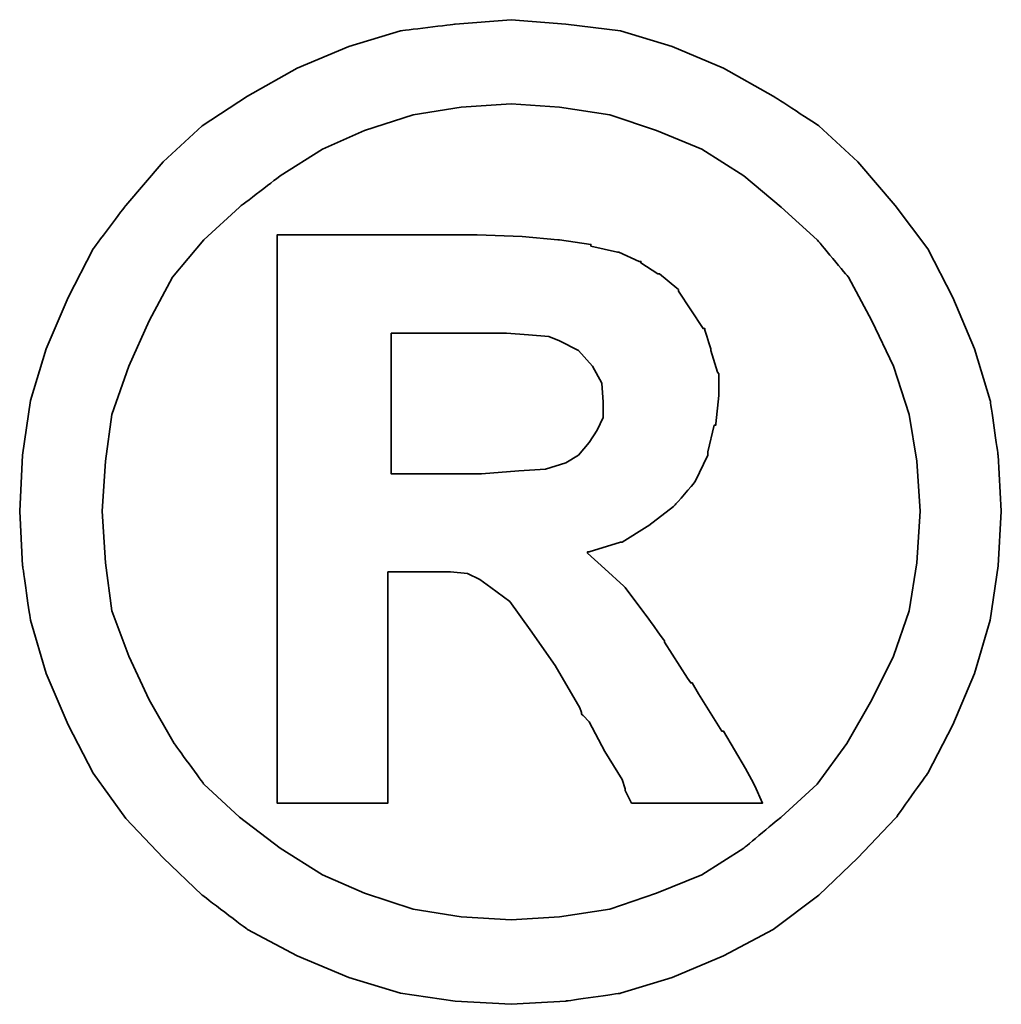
# Model space of a CAD drawing. Header units: millimetres. Extents: x 300 to 586, y 283 to 388.
# Tile 51 of 53: x 536.29 to 537.45, y 317.9 to 319.06. Entities that reach past the tile are written whole.
import ezdxf

# ---------------------------------------------------------------- set-up
doc = ezdxf.new("R2010")
doc.units = ezdxf.units.MM
doc.layers.add('DIM', color=4, linetype='Continuous')
doc.layers.add('layer 1', color=7, linetype='Continuous')

# ---------------------------------------------------------------- blocks, each defined once
blk = doc.blocks.new('TBI MOTION logo(完整正式版)')
at = {"layer": 'layer 1', "color": 22, "lineweight": 35}
for points, knots in [([(81.20634, 4.98624), (81.20634, 4.98624), (81.18649, 5.32862), (81.18649, 5.32862), (81.18649, 5.32862), (81.18649, 5.32862), (81.13886, 5.66206), (81.13886, 5.66206), (81.13886, 5.66206), (81.13886, 5.66206), (81.04359, 5.97764), (81.04359, 5.97764), (81.04359, 5.97764), (81.04359, 5.97764), (80.91061, 6.29124), (80.91061, 6.29124), (80.91061, 6.29124), (80.91061, 6.29124), (80.75778, 6.58697), (80.75778, 6.58697), (80.75778, 6.58697), (80.75778, 6.58697), (80.5593, 6.85294), (80.5593, 6.85294), (80.5593, 6.85294), (80.5593, 6.85294), (80.33105, 7.1189), (80.33105, 7.1189), (80.33105, 7.1189), (80.33105, 7.1189), (80.09287, 7.33921), (80.09287, 7.33921), (80.09287, 7.33921), (80.09287, 7.33921), (79.815, 7.51982), (79.815, 7.51982), (79.815, 7.51982), (79.815, 7.51982), (79.51133, 7.69051), (79.51133, 7.69051), (79.51133, 7.69051), (79.51133, 7.69051), (79.19773, 7.8235), (79.19773, 7.8235), (79.19773, 7.8235), (79.19773, 7.8235), (78.88215, 7.91877), (78.88215, 7.91877), (78.88215, 7.91877), (78.88215, 7.91877), (78.54871, 7.95846), (78.54871, 7.95846), (78.54871, 7.95846), (78.54871, 7.95846), (78.21526, 7.98625), (78.21526, 7.98625), (78.21526, 7.98625), (78.21526, 7.98625), (77.87388, 7.95846), (77.87388, 7.95846), (77.87388, 7.95846), (77.87388, 7.95846), (77.54044, 7.91877), (77.54044, 7.91877), (77.54044, 7.91877), (77.54044, 7.91877), (77.22485, 7.8235), (77.22485, 7.8235), (77.22485, 7.8235), (77.22485, 7.8235), (76.91027, 7.69051), (76.91027, 7.69051), (76.91027, 7.69051), (76.91027, 7.69051), (76.6056, 7.51982), (76.6056, 7.51982), (76.6056, 7.51982), (76.6056, 7.51982), (76.32972, 7.33921), (76.32972, 7.33921), (76.32972, 7.33921), (76.32972, 7.33921), (76.09154, 7.1189), (76.09154, 7.1189), (76.09154, 7.1189), (76.09154, 7.1189), (75.86329, 6.85294), (75.86329, 6.85294), (75.86329, 6.85294), (75.86329, 6.85294), (75.66382, 6.58697), (75.66382, 6.58697), (75.66382, 6.58697), (75.66382, 6.58697), (75.51099, 6.29124), (75.51099, 6.29124), (75.51099, 6.29124), (75.51099, 6.29124), (75.37702, 5.97764), (75.37702, 5.97764), (75.37702, 5.97764), (75.37702, 5.97764), (75.28175, 5.66206), (75.28175, 5.66206), (75.28175, 5.66206), (75.28175, 5.66206), (75.23411, 5.32862), (75.23411, 5.32862), (75.23411, 5.32862), (75.23411, 5.32862), (75.21625, 4.98624), (75.21625, 4.98624), (75.21625, 4.98624), (75.21625, 4.98624), (75.23411, 4.6528), (75.23411, 4.6528), (75.23411, 4.6528), (75.23411, 4.6528), (75.28175, 4.32035), (75.28175, 4.32035), (75.28175, 4.32035), (75.28175, 4.32035), (75.37702, 3.99583), (75.37702, 3.99583), (75.37702, 3.99583), (75.37702, 3.99583), (75.51099, 3.68224), (75.51099, 3.68224), (75.51099, 3.68224), (75.51099, 3.68224), (75.66382, 3.38749), (75.66382, 3.38749), (75.66382, 3.38749), (75.66382, 3.38749), (75.86329, 3.10963), (75.86329, 3.10963), (75.86329, 3.10963), (75.86329, 3.10963), (76.09154, 2.87145), (76.09154, 2.87145), (76.09154, 2.87145), (76.09154, 2.87145), (76.32972, 2.6432), (76.32972, 2.6432), (76.32972, 2.6432), (76.32972, 2.6432), (76.6056, 2.43381), (76.6056, 2.43381), (76.6056, 2.43381), (76.6056, 2.43381), (76.91027, 2.27205), (76.91027, 2.27205), (76.91027, 2.27205), (76.91027, 2.27205), (77.22485, 2.13906), (77.22485, 2.13906), (77.22485, 2.13906), (77.22485, 2.13906), (77.54044, 2.0438), (77.54044, 2.0438), (77.54044, 2.0438), (77.54044, 2.0438), (77.87388, 1.99616), (77.87388, 1.99616), (77.87388, 1.99616), (77.87388, 1.99616), (78.21526, 1.97631), (78.21526, 1.97631), (78.21526, 1.97631), (78.21526, 1.97631), (78.54871, 1.99616), (78.54871, 1.99616), (78.54871, 1.99616), (78.54871, 1.99616), (78.88215, 2.0438), (78.88215, 2.0438), (78.88215, 2.0438), (78.88215, 2.0438), (79.19773, 2.13906), (79.19773, 2.13906), (79.19773, 2.13906), (79.19773, 2.13906), (79.51133, 2.27205), (79.51133, 2.27205), (79.51133, 2.27205), (79.51133, 2.27205), (79.815, 2.43381), (79.815, 2.43381), (79.815, 2.43381), (79.815, 2.43381), (80.09287, 2.6432), (80.09287, 2.6432), (80.09287, 2.6432), (80.09287, 2.6432), (80.33105, 2.87145), (80.33105, 2.87145), (80.33105, 2.87145), (80.33105, 2.87145), (80.5593, 3.10963), (80.5593, 3.10963), (80.5593, 3.10963), (80.5593, 3.10963), (80.75778, 3.38749), (80.75778, 3.38749), (80.75778, 3.38749), (80.75778, 3.38749), (80.91061, 3.68224), (80.91061, 3.68224), (80.91061, 3.68224), (80.91061, 3.68224), (81.04359, 3.99583), (81.04359, 3.99583), (81.04359, 3.99583), (81.04359, 3.99583), (81.13886, 4.32035), (81.13886, 4.32035), (81.13886, 4.32035), (81.13886, 4.32035), (81.18649, 4.6528), (81.18649, 4.6528), (81.18649, 4.6528), (81.18649, 4.6528), (81.20634, 4.98624), (81.20634, 4.98624)], [0, 0, 0, 0, 0.0178571, 0.0178571, 0.0178571, 0.0178572, 0.0357143, 0.0357143, 0.0357143, 0.0357143, 0.0535714, 0.0535714, 0.0535714, 0.0535714, 0.0714286, 0.0714286, 0.0714286, 0.0714286, 0.0892857, 0.0892857, 0.0892857, 0.0892857, 0.1071429, 0.1071429, 0.1071429, 0.1071429, 0.125, 0.125, 0.125, 0.125, 0.1428571, 0.1428571, 0.1428571, 0.1428572, 0.1607143, 0.1607143, 0.1607143, 0.1607143, 0.1785714, 0.1785714, 0.1785714, 0.1785714, 0.1964286, 0.1964286, 0.1964286, 0.1964286, 0.2142857, 0.2142857, 0.2142857, 0.2142857, 0.2321429, 0.2321429, 0.2321429, 0.2321429, 0.25, 0.25, 0.25, 0.25, 0.2678571, 0.2678571, 0.2678571, 0.2678572, 0.2857143, 0.2857143, 0.2857143, 0.2857143, 0.3035714, 0.3035714, 0.3035714, 0.3035714, 0.3214286, 0.3214286, 0.3214286, 0.3214286, 0.3392857, 0.3392857, 0.3392857, 0.3392857, 0.3571429, 0.3571429, 0.3571429, 0.3571429, 0.375, 0.375, 0.375, 0.375, 0.3928571, 0.3928571, 0.3928571, 0.3928572, 0.4107143, 0.4107143, 0.4107143, 0.4107143, 0.4285714, 0.4285714, 0.4285714, 0.4285714, 0.4464286, 0.4464286, 0.4464286, 0.4464286, 0.4642857, 0.4642857, 0.4642857, 0.4642857, 0.4821429, 0.4821429, 0.4821429, 0.4821429, 0.5, 0.5, 0.5, 0.5, 0.5178571, 0.5178571, 0.5178571, 0.5178572, 0.5357143, 0.5357143, 0.5357143, 0.5357143, 0.5535714, 0.5535714, 0.5535714, 0.5535714, 0.5714286, 0.5714286, 0.5714286, 0.5714286, 0.5892857, 0.5892857, 0.5892857, 0.5892857, 0.6071429, 0.6071429, 0.6071429, 0.6071429, 0.625, 0.625, 0.625, 0.625, 0.6428571, 0.6428571, 0.6428571, 0.6428572, 0.6607143, 0.6607143, 0.6607143, 0.6607143, 0.6785714, 0.6785714, 0.6785714, 0.6785714, 0.6964286, 0.6964286, 0.6964286, 0.6964286, 0.7142857, 0.7142857, 0.7142857, 0.7142857, 0.7321429, 0.7321429, 0.7321429, 0.7321429, 0.75, 0.75, 0.75, 0.75, 0.7678571, 0.7678571, 0.7678571, 0.7678572, 0.7857143, 0.7857143, 0.7857143, 0.7857143, 0.8035714, 0.8035714, 0.8035714, 0.8035714, 0.8214286, 0.8214286, 0.8214286, 0.8214286, 0.8392857, 0.8392857, 0.8392857, 0.8392857, 0.8571429, 0.8571429, 0.8571429, 0.8571429, 0.875, 0.875, 0.875, 0.875, 0.8928571, 0.8928571, 0.8928571, 0.8928572, 0.9107143, 0.9107143, 0.9107143, 0.9107143, 0.9285714, 0.9285714, 0.9285714, 0.9285714, 0.9464286, 0.9464286, 0.9464286, 0.9464286, 0.9642857, 0.9642857, 0.9642857, 0.9642857, 0.9821429, 0.9821429, 0.9821429, 0.9821429, 1, 1, 1, 1]), ([(80.71014, 4.98624), (80.71014, 4.98624), (80.69129, 5.29091), (80.69129, 5.29091), (80.69129, 5.29091), (80.69129, 5.29091), (80.64464, 5.57672), (80.64464, 5.57672), (80.64464, 5.57672), (80.64464, 5.57672), (80.54937, 5.87245), (80.54937, 5.87245), (80.54937, 5.87245), (80.54937, 5.87245), (80.41639, 6.14833), (80.41639, 6.14833), (80.41639, 6.14833), (80.41639, 6.14833), (80.27349, 6.41429), (80.27349, 6.41429), (80.27349, 6.41429), (80.27349, 6.41429), (80.08295, 6.64255), (80.08295, 6.64255), (80.08295, 6.64255), (80.08295, 6.64255), (79.86264, 6.84301), (79.86264, 6.84301), (79.86264, 6.84301), (79.86264, 6.84301), (79.63439, 7.03355), (79.63439, 7.03355), (79.63439, 7.03355), (79.63439, 7.03355), (79.37835, 7.1963), (79.37835, 7.1963), (79.37835, 7.1963), (79.37835, 7.1963), (79.10246, 7.30944), (79.10246, 7.30944), (79.10246, 7.30944), (79.10246, 7.30944), (78.81665, 7.40471), (78.81665, 7.40471), (78.81665, 7.40471), (78.81665, 7.40471), (78.511, 7.45234), (78.511, 7.45234), (78.511, 7.45234), (78.511, 7.45234), (78.21526, 7.47219), (78.21526, 7.47219), (78.21526, 7.47219), (78.21526, 7.47219), (77.9106, 7.45234), (77.9106, 7.45234), (77.9106, 7.45234), (77.9106, 7.45234), (77.61685, 7.40471), (77.61685, 7.40471), (77.61685, 7.40471), (77.61685, 7.40471), (77.32012, 7.30944), (77.32012, 7.30944), (77.32012, 7.30944), (77.32012, 7.30944), (77.06309, 7.1963), (77.06309, 7.1963), (77.06309, 7.1963), (77.06309, 7.1963), (76.80606, 7.03355), (76.80606, 7.03355), (76.80606, 7.03355), (76.80606, 7.03355), (76.55797, 6.84301), (76.55797, 6.84301), (76.55797, 6.84301), (76.55797, 6.84301), (76.34063, 6.64255), (76.34063, 6.64255), (76.34063, 6.64255), (76.34063, 6.64255), (76.1491, 6.41429), (76.1491, 6.41429), (76.1491, 6.41429), (76.1491, 6.41429), (76.0062, 6.14833), (76.0062, 6.14833), (76.0062, 6.14833), (76.0062, 6.14833), (75.88314, 5.87245), (75.88314, 5.87245), (75.88314, 5.87245), (75.88314, 5.87245), (75.77794, 5.57672), (75.77794, 5.57672), (75.77794, 5.57672), (75.77794, 5.57672), (75.73924, 5.29091), (75.73924, 5.29091), (75.73924, 5.29091), (75.73924, 5.29091), (75.72039, 4.98624), (75.72039, 4.98624), (75.72039, 4.98624), (75.72039, 4.98624), (75.73924, 4.67165), (75.73924, 4.67165), (75.73924, 4.67165), (75.73924, 4.67165), (75.77794, 4.37791), (75.77794, 4.37791), (75.77794, 4.37791), (75.77794, 4.37791), (75.88314, 4.10102), (75.88314, 4.10102), (75.88314, 4.10102), (75.88314, 4.10102), (76.0062, 3.83407), (76.0062, 3.83407), (76.0062, 3.83407), (76.0062, 3.83407), (76.15902, 3.56811), (76.15902, 3.56811), (76.15902, 3.56811), (76.15902, 3.56811), (76.34063, 3.32001), (76.34063, 3.32001), (76.34063, 3.32001), (76.34063, 3.32001), (76.55797, 3.11955), (76.55797, 3.11955), (76.55797, 3.11955), (76.55797, 3.11955), (76.80606, 2.92901), (76.80606, 2.92901), (76.80606, 2.92901), (76.80606, 2.92901), (77.06309, 2.76725), (77.06309, 2.76725), (77.06309, 2.76725), (77.06309, 2.76725), (77.32012, 2.65412), (77.32012, 2.65412), (77.32012, 2.65412), (77.32012, 2.65412), (77.61685, 2.55786), (77.61685, 2.55786), (77.61685, 2.55786), (77.61685, 2.55786), (77.9106, 2.51022), (77.9106, 2.51022), (77.9106, 2.51022), (77.9106, 2.51022), (78.21526, 2.49137), (78.21526, 2.49137), (78.21526, 2.49137), (78.21526, 2.49137), (78.511, 2.51022), (78.511, 2.51022), (78.511, 2.51022), (78.511, 2.51022), (78.81665, 2.55786), (78.81665, 2.55786), (78.81665, 2.55786), (78.81665, 2.55786), (79.10246, 2.65412), (79.10246, 2.65412), (79.10246, 2.65412), (79.10246, 2.65412), (79.37835, 2.76725), (79.37835, 2.76725), (79.37835, 2.76725), (79.37835, 2.76725), (79.63439, 2.92901), (79.63439, 2.92901), (79.63439, 2.92901), (79.63439, 2.92901), (79.86264, 3.11955), (79.86264, 3.11955), (79.86264, 3.11955), (79.86264, 3.11955), (80.08295, 3.32001), (80.08295, 3.32001), (80.08295, 3.32001), (80.08295, 3.32001), (80.26356, 3.56811), (80.26356, 3.56811), (80.26356, 3.56811), (80.26356, 3.56811), (80.41639, 3.83407), (80.41639, 3.83407), (80.41639, 3.83407), (80.41639, 3.83407), (80.54937, 4.10102), (80.54937, 4.10102), (80.54937, 4.10102), (80.54937, 4.10102), (80.64464, 4.37791), (80.64464, 4.37791), (80.64464, 4.37791), (80.64464, 4.37791), (80.69129, 4.67165), (80.69129, 4.67165), (80.69129, 4.67165), (80.69129, 4.67165), (80.71014, 4.98624), (80.71014, 4.98624)], [0, 0, 0, 0, 0.0192308, 0.0192308, 0.0192308, 0.0192308, 0.0384615, 0.0384615, 0.0384615, 0.0384615, 0.0576923, 0.0576923, 0.0576923, 0.0576923, 0.0769231, 0.0769231, 0.0769231, 0.0769231, 0.0961538, 0.0961538, 0.0961538, 0.0961539, 0.1153846, 0.1153846, 0.1153846, 0.1153846, 0.1346154, 0.1346154, 0.1346154, 0.1346154, 0.1538462, 0.1538462, 0.1538462, 0.1538462, 0.1730769, 0.1730769, 0.1730769, 0.1730769, 0.1923077, 0.1923077, 0.1923077, 0.1923077, 0.2115385, 0.2115385, 0.2115385, 0.2115385, 0.2307692, 0.2307692, 0.2307692, 0.2307692, 0.25, 0.25, 0.25, 0.25, 0.2692308, 0.2692308, 0.2692308, 0.2692308, 0.2884615, 0.2884615, 0.2884615, 0.2884615, 0.3076923, 0.3076923, 0.3076923, 0.3076923, 0.3269231, 0.3269231, 0.3269231, 0.3269231, 0.3461538, 0.3461538, 0.3461538, 0.3461539, 0.3653846, 0.3653846, 0.3653846, 0.3653846, 0.3846154, 0.3846154, 0.3846154, 0.3846154, 0.4038462, 0.4038462, 0.4038462, 0.4038462, 0.4230769, 0.4230769, 0.4230769, 0.4230769, 0.4423077, 0.4423077, 0.4423077, 0.4423077, 0.4615385, 0.4615385, 0.4615385, 0.4615385, 0.4807692, 0.4807692, 0.4807692, 0.4807692, 0.5, 0.5, 0.5, 0.5, 0.5192308, 0.5192308, 0.5192308, 0.5192308, 0.5384615, 0.5384615, 0.5384615, 0.5384615, 0.5576923, 0.5576923, 0.5576923, 0.5576923, 0.5769231, 0.5769231, 0.5769231, 0.5769231, 0.5961538, 0.5961538, 0.5961538, 0.5961539, 0.6153846, 0.6153846, 0.6153846, 0.6153846, 0.6346154, 0.6346154, 0.6346154, 0.6346154, 0.6538462, 0.6538462, 0.6538462, 0.6538462, 0.6730769, 0.6730769, 0.6730769, 0.6730769, 0.6923077, 0.6923077, 0.6923077, 0.6923077, 0.7115385, 0.7115385, 0.7115385, 0.7115385, 0.7307692, 0.7307692, 0.7307692, 0.7307692, 0.75, 0.75, 0.75, 0.75, 0.7692308, 0.7692308, 0.7692308, 0.7692308, 0.7884615, 0.7884615, 0.7884615, 0.7884615, 0.8076923, 0.8076923, 0.8076923, 0.8076923, 0.8269231, 0.8269231, 0.8269231, 0.8269231, 0.8461538, 0.8461538, 0.8461538, 0.8461539, 0.8653846, 0.8653846, 0.8653846, 0.8653846, 0.8846154, 0.8846154, 0.8846154, 0.8846154, 0.9038462, 0.9038462, 0.9038462, 0.9038462, 0.9230769, 0.9230769, 0.9230769, 0.9230769, 0.9423077, 0.9423077, 0.9423077, 0.9423077, 0.9615385, 0.9615385, 0.9615385, 0.9615385, 0.9807692, 0.9807692, 0.9807692, 0.9807692, 1, 1, 1, 1]), ([(76.78721, 3.2823), (76.78721, 3.2823), (76.78721, 3.32001), (76.78721, 3.32001), (76.78721, 3.32001), (76.78721, 3.32001), (76.78721, 3.42422), (76.78721, 3.42422), (76.78721, 3.42422), (76.78721, 3.42422), (76.78721, 3.59689), (76.78721, 3.59689), (76.78721, 3.59689), (76.78721, 3.59689), (76.78721, 3.80529), (76.78721, 3.80529), (76.78721, 3.80529), (76.78721, 3.80529), (76.78721, 4.0524), (76.78721, 4.0524), (76.78721, 4.0524), (76.78721, 4.0524), (76.78721, 4.32035), (76.78721, 4.32035), (76.78721, 4.32035), (76.78721, 4.32035), (76.78721, 4.92868), (76.78721, 4.92868), (76.78721, 4.92868), (76.78721, 4.92868), (76.78721, 5.53801), (76.78721, 5.53801), (76.78721, 5.53801), (76.78721, 5.53801), (76.78721, 5.82482), (76.78721, 5.82482), (76.78721, 5.82482), (76.78721, 5.82482), (76.78721, 6.07291), (76.78721, 6.07291), (76.78721, 6.07291), (76.78721, 6.07291), (76.78721, 6.30017), (76.78721, 6.30017), (76.78721, 6.30017), (76.78721, 6.30017), (76.78721, 6.45399), (76.78721, 6.45399), (76.78721, 6.45399), (76.78721, 6.45399), (76.78721, 6.5572), (76.78721, 6.5572), (76.78721, 6.5572), (76.78721, 6.5572), (76.78721, 6.59689), (76.78721, 6.59689), (76.78721, 6.59689), (76.78721, 6.59689), (76.78721, 6.67232), (76.78721, 6.67232), (76.78721, 6.67232), (76.78721, 6.67232), (76.8537, 6.67232), (76.8537, 6.67232), (76.8537, 6.67232), (76.8537, 6.67232), (76.87355, 6.67232), (76.87355, 6.67232), (76.87355, 6.67232), (76.87355, 6.67232), (76.91027, 6.67232), (76.91027, 6.67232), (76.91027, 6.67232), (76.91027, 6.67232), (77.04424, 6.67232), (77.04424, 6.67232), (77.04424, 6.67232), (77.04424, 6.67232), (77.22485, 6.67232), (77.22485, 6.67232), (77.22485, 6.67232), (77.22485, 6.67232), (77.43524, 6.67232), (77.43524, 6.67232), (77.43524, 6.67232), (77.43524, 6.67232), (77.65357, 6.67232), (77.65357, 6.67232), (77.65357, 6.67232), (77.65357, 6.67232), (77.82625, 6.67232), (77.82625, 6.67232), (77.82625, 6.67232), (77.82625, 6.67232), (77.94037, 6.67232), (77.94037, 6.67232), (77.94037, 6.67232), (77.94037, 6.67232), (77.97709, 6.67232), (77.97709, 6.67232), (77.97709, 6.67232), (77.97709, 6.67232), (77.99694, 6.67232), (77.99694, 6.67232), (77.99694, 6.67232), (77.99694, 6.67232), (78.00686, 6.67232), (78.00686, 6.67232), (78.00686, 6.67232), (78.00686, 6.67232), (78.28275, 6.6624), (78.28275, 6.6624), (78.28275, 6.6624), (78.28275, 6.6624), (78.50107, 6.64255), (78.50107, 6.64255), (78.50107, 6.64255), (78.50107, 6.64255), (78.511, 6.64255), (78.511, 6.64255), (78.511, 6.64255), (78.511, 6.64255), (78.70154, 6.61476), (78.70154, 6.61476), (78.70154, 6.61476), (78.70154, 6.61476), (78.70154, 6.60483), (78.70154, 6.60483), (78.70154, 6.60483), (78.70154, 6.60483), (78.86429, 6.56713), (78.86429, 6.56713), (78.86429, 6.56713), (78.86429, 6.56713), (78.87223, 6.56713), (78.87223, 6.56713), (78.87223, 6.56713), (78.87223, 6.56713), (78.99727, 6.51056), (78.99727, 6.51056), (78.99727, 6.51056), (78.99727, 6.51056), (79.00719, 6.51056), (79.00719, 6.51056), (79.00719, 6.51056), (79.00719, 6.51056), (79.00719, 6.50162), (79.00719, 6.50162), (79.00719, 6.50162), (79.00719, 6.50162), (79.1104, 6.43415), (79.1104, 6.43415), (79.1104, 6.43415), (79.1104, 6.43415), (79.12132, 6.43415), (79.12132, 6.43415), (79.12132, 6.43415), (79.12132, 6.43415), (79.22552, 6.34781), (79.22552, 6.34781), (79.22552, 6.34781), (79.22552, 6.34781), (79.23544, 6.33888), (79.23544, 6.33888), (79.23544, 6.33888), (79.23544, 6.33888), (79.23544, 6.32895), (79.23544, 6.32895), (79.23544, 6.32895), (79.23544, 6.32895), (79.31087, 6.21483), (79.31087, 6.21483), (79.31087, 6.21483), (79.31087, 6.21483), (79.38629, 6.1007), (79.38629, 6.1007), (79.38629, 6.1007), (79.38629, 6.1007), (79.3972, 6.1007), (79.3972, 6.1007), (79.3972, 6.1007), (79.3972, 6.1007), (79.3972, 6.09078), (79.3972, 6.09078), (79.3972, 6.09078), (79.3972, 6.09078), (79.43392, 5.97764), (79.43392, 5.97764), (79.43392, 5.97764), (79.43392, 5.97764), (79.43392, 5.96772), (79.43392, 5.96772), (79.43392, 5.96772), (79.43392, 5.96772), (79.47362, 5.83474), (79.47362, 5.83474), (79.47362, 5.83474), (79.47362, 5.83474), (79.48156, 5.82482), (79.48156, 5.82482), (79.48156, 5.82482), (79.48156, 5.82482), (79.48156, 5.69977), (79.48156, 5.69977), (79.48156, 5.69977), (79.48156, 5.69977), (79.48156, 5.69183), (79.48156, 5.69183), (79.48156, 5.69183), (79.48156, 5.69183), (79.4637, 5.51915), (79.4637, 5.51915), (79.4637, 5.51915), (79.4637, 5.51915), (79.4637, 5.51122), (79.4637, 5.51122), (79.4637, 5.51122), (79.4637, 5.51122), (79.45377, 5.51122), (79.45377, 5.51122), (79.45377, 5.51122), (79.45377, 5.51122), (79.41507, 5.34847), (79.41507, 5.34847), (79.41507, 5.34847), (79.41507, 5.34847), (79.41507, 5.33854), (79.41507, 5.33854), (79.41507, 5.33854), (79.41507, 5.33854), (79.41507, 5.32862), (79.41507, 5.32862), (79.41507, 5.32862), (79.41507, 5.32862), (79.33865, 5.16785), (79.33865, 5.16785), (79.33865, 5.16785), (79.33865, 5.16785), (79.33071, 5.15693), (79.33071, 5.15693), (79.33071, 5.15693), (79.33071, 5.15693), (79.2156, 5.02495), (79.2156, 5.02495), (79.2156, 5.02495), (79.2156, 5.02495), (79.20567, 5.01502), (79.20567, 5.01502), (79.20567, 5.01502), (79.20567, 5.01502), (79.05483, 4.89991), (79.05483, 4.89991), (79.05483, 4.89991), (79.05483, 4.89991), (79.04491, 4.89197), (79.04491, 4.89197), (79.04491, 4.89197), (79.04491, 4.89197), (78.89208, 4.7967), (78.89208, 4.7967), (78.89208, 4.7967), (78.89208, 4.7967), (78.88215, 4.7967), (78.88215, 4.7967), (78.88215, 4.7967), (78.88215, 4.7967), (78.69161, 4.73913), (78.69161, 4.73913), (78.69161, 4.73913), (78.69161, 4.73913), (78.68169, 4.73913), (78.68169, 4.73913), (78.68169, 4.73913), (78.68169, 4.73913), (78.68169, 4.72921), (78.68169, 4.72921), (78.68169, 4.72921), (78.68169, 4.72921), (78.78688, 4.63394), (78.78688, 4.63394), (78.78688, 4.63394), (78.78688, 4.63394), (78.902, 4.52875), (78.902, 4.52875), (78.902, 4.52875), (78.902, 4.52875), (78.91093, 4.52081), (78.91093, 4.52081), (78.91093, 4.52081), (78.91093, 4.52081), (79.02506, 4.36798), (79.02506, 4.36798), (79.02506, 4.36798), (79.02506, 4.36798), (79.1501, 4.1953), (79.1501, 4.1953), (79.1501, 4.1953), (79.1501, 4.1953), (79.1501, 4.18736), (79.1501, 4.18736), (79.1501, 4.18736), (79.1501, 4.18736), (79.29201, 3.96705), (79.29201, 3.96705), (79.29201, 3.96705), (79.29201, 3.96705), (79.31087, 3.93828), (79.31087, 3.93828), (79.31087, 3.93828), (79.31087, 3.93828), (79.32079, 3.93828), (79.32079, 3.93828), (79.32079, 3.93828), (79.32079, 3.93828), (79.3585, 3.87178), (79.3585, 3.87178), (79.3585, 3.87178), (79.3585, 3.87178), (79.50141, 3.64353), (79.50141, 3.64353), (79.50141, 3.64353), (79.50141, 3.64353), (79.51133, 3.64353), (79.51133, 3.64353), (79.51133, 3.64353), (79.51133, 3.64353), (79.64431, 3.41528), (79.64431, 3.41528), (79.64431, 3.41528), (79.64431, 3.41528), (79.68202, 3.3478), (79.68202, 3.3478), (79.68202, 3.3478), (79.68202, 3.3478), (79.70187, 3.31009), (79.70187, 3.31009), (79.70187, 3.31009), (79.70187, 3.31009), (79.7495, 3.2049), (79.7495, 3.2049), (79.7495, 3.2049), (79.7495, 3.2049), (79.64431, 3.2049), (79.64431, 3.2049), (79.64431, 3.2049), (79.64431, 3.2049), (79.62546, 3.2049), (79.62546, 3.2049), (79.62546, 3.2049), (79.62546, 3.2049), (79.53912, 3.2049), (79.53912, 3.2049), (79.53912, 3.2049), (79.53912, 3.2049), (79.31087, 3.2049), (79.31087, 3.2049), (79.31087, 3.2049), (79.31087, 3.2049), (79.08262, 3.2049), (79.08262, 3.2049), (79.08262, 3.2049), (79.08262, 3.2049), (79.00719, 3.2049), (79.00719, 3.2049), (79.00719, 3.2049), (79.00719, 3.2049), (78.98735, 3.2049), (78.98735, 3.2049), (78.98735, 3.2049), (78.98735, 3.2049), (78.94964, 3.2049), (78.94964, 3.2049), (78.94964, 3.2049), (78.94964, 3.2049), (78.92979, 3.24459), (78.92979, 3.24459), (78.92979, 3.24459), (78.92979, 3.24459), (78.91093, 3.2823), (78.91093, 3.2823), (78.91093, 3.2823), (78.91093, 3.2823), (78.91093, 3.29223), (78.91093, 3.29223), (78.91093, 3.29223), (78.91093, 3.29223), (78.89208, 3.3478), (78.89208, 3.3478), (78.89208, 3.3478), (78.89208, 3.3478), (78.78688, 3.52048), (78.78688, 3.52048), (78.78688, 3.52048), (78.78688, 3.52048), (78.69161, 3.7001), (78.69161, 3.7001), (78.69161, 3.7001), (78.69161, 3.7001), (78.6539, 3.7388), (78.6539, 3.7388), (78.6539, 3.7388), (78.6539, 3.7388), (78.64398, 3.74873), (78.64398, 3.74873), (78.64398, 3.74873), (78.64398, 3.74873), (78.64398, 3.75766), (78.64398, 3.75766), (78.64398, 3.75766), (78.64398, 3.75766), (78.63405, 3.78644), (78.63405, 3.78644), (78.63405, 3.78644), (78.63405, 3.78644), (78.48321, 4.04347), (78.48321, 4.04347), (78.48321, 4.04347), (78.48321, 4.04347), (78.33038, 4.2618), (78.33038, 4.2618), (78.33038, 4.2618), (78.33038, 4.2618), (78.20732, 4.43447), (78.20732, 4.43447), (78.20732, 4.43447), (78.20732, 4.43447), (78.09221, 4.52081), (78.09221, 4.52081), (78.09221, 4.52081), (78.09221, 4.52081), (78.02472, 4.56845), (78.02472, 4.56845), (78.02472, 4.56845), (78.02472, 4.56845), (77.9493, 4.60616), (77.9493, 4.60616), (77.9493, 4.60616), (77.9493, 4.60616), (77.8451, 4.61608), (77.8451, 4.61608), (77.8451, 4.61608), (77.8451, 4.61608), (77.71113, 4.61608), (77.71113, 4.61608), (77.71113, 4.61608), (77.71113, 4.61608), (77.69128, 4.61608), (77.69128, 4.61608), (77.69128, 4.61608), (77.69128, 4.61608), (77.67342, 4.61608), (77.67342, 4.61608), (77.67342, 4.61608), (77.67342, 4.61608), (77.5583, 4.61608), (77.5583, 4.61608), (77.5583, 4.61608), (77.5583, 4.61608), (77.46303, 4.61608), (77.46303, 4.61608), (77.46303, 4.61608), (77.46303, 4.61608), (77.46303, 4.54761), (77.46303, 4.54761), (77.46303, 4.54761), (77.46303, 4.54761), (77.46303, 4.47318), (77.46303, 4.47318), (77.46303, 4.47318), (77.46303, 4.47318), (77.46303, 4.24294), (77.46303, 4.24294), (77.46303, 4.24294), (77.46303, 4.24294), (77.46303, 3.99583), (77.46303, 3.99583), (77.46303, 3.99583), (77.46303, 3.99583), (77.46303, 3.72888), (77.46303, 3.72888), (77.46303, 3.72888), (77.46303, 3.72888), (77.46303, 3.51055), (77.46303, 3.51055), (77.46303, 3.51055), (77.46303, 3.51055), (77.46303, 3.42422), (77.46303, 3.42422), (77.46303, 3.42422), (77.46303, 3.42422), (77.46303, 3.35773), (77.46303, 3.35773), (77.46303, 3.35773), (77.46303, 3.35773), (77.46303, 3.30017), (77.46303, 3.30017), (77.46303, 3.30017), (77.46303, 3.30017), (77.46303, 3.2823), (77.46303, 3.2823), (77.46303, 3.2823), (77.46303, 3.2823), (77.46303, 3.2049), (77.46303, 3.2049), (77.46303, 3.2049), (77.46303, 3.2049), (77.39753, 3.2049), (77.39753, 3.2049), (77.39753, 3.2049), (77.39753, 3.2049), (77.37768, 3.2049), (77.37768, 3.2049), (77.37768, 3.2049), (77.37768, 3.2049), (77.32012, 3.2049), (77.32012, 3.2049), (77.32012, 3.2049), (77.32012, 3.2049), (77.12165, 3.2049), (77.12165, 3.2049), (77.12165, 3.2049), (77.12165, 3.2049), (76.94897, 3.2049), (76.94897, 3.2049), (76.94897, 3.2049), (76.94897, 3.2049), (76.8924, 3.2049), (76.8924, 3.2049), (76.8924, 3.2049), (76.8924, 3.2049), (76.8537, 3.2049), (76.8537, 3.2049), (76.8537, 3.2049), (76.8537, 3.2049), (76.78721, 3.2049), (76.78721, 3.2049), (76.78721, 3.2049), (76.78721, 3.2049), (76.78721, 3.2823), (76.78721, 3.2823)], [0, 0, 0, 0, 0.0074074, 0.0074074, 0.0074074, 0.0074074, 0.0148148, 0.0148148, 0.0148148, 0.0148148, 0.0222222, 0.0222222, 0.0222222, 0.0222222, 0.0296296, 0.0296296, 0.0296296, 0.0296296, 0.037037, 0.037037, 0.037037, 0.037037, 0.0444444, 0.0444444, 0.0444444, 0.0444445, 0.0518519, 0.0518519, 0.0518519, 0.0518519, 0.0592593, 0.0592593, 0.0592593, 0.0592593, 0.0666667, 0.0666667, 0.0666667, 0.0666667, 0.0740741, 0.0740741, 0.0740741, 0.0740741, 0.0814815, 0.0814815, 0.0814815, 0.0814815, 0.0888889, 0.0888889, 0.0888889, 0.0888889, 0.0962963, 0.0962963, 0.0962963, 0.0962963, 0.1037037, 0.1037037, 0.1037037, 0.1037037, 0.1111111, 0.1111111, 0.1111111, 0.1111111, 0.1185185, 0.1185185, 0.1185185, 0.1185185, 0.1259259, 0.1259259, 0.1259259, 0.1259259, 0.1333333, 0.1333333, 0.1333333, 0.1333333, 0.1407407, 0.1407407, 0.1407407, 0.1407408, 0.1481481, 0.1481481, 0.1481481, 0.1481482, 0.1555556, 0.1555556, 0.1555556, 0.1555556, 0.162963, 0.162963, 0.162963, 0.162963, 0.1703704, 0.1703704, 0.1703704, 0.1703704, 0.1777778, 0.1777778, 0.1777778, 0.1777778, 0.1851852, 0.1851852, 0.1851852, 0.1851852, 0.1925926, 0.1925926, 0.1925926, 0.1925926, 0.2, 0.2, 0.2, 0.2, 0.2074074, 0.2074074, 0.2074074, 0.2074074, 0.2148148, 0.2148148, 0.2148148, 0.2148148, 0.2222222, 0.2222222, 0.2222222, 0.2222222, 0.2296296, 0.2296296, 0.2296296, 0.2296296, 0.237037, 0.237037, 0.237037, 0.237037, 0.2444444, 0.2444444, 0.2444444, 0.2444445, 0.2518519, 0.2518519, 0.2518519, 0.2518519, 0.2592593, 0.2592593, 0.2592593, 0.2592593, 0.2666667, 0.2666667, 0.2666667, 0.2666667, 0.2740741, 0.2740741, 0.2740741, 0.2740741, 0.2814815, 0.2814815, 0.2814815, 0.2814815, 0.2888889, 0.2888889, 0.2888889, 0.2888889, 0.2962963, 0.2962963, 0.2962963, 0.2962963, 0.3037037, 0.3037037, 0.3037037, 0.3037037, 0.3111111, 0.3111111, 0.3111111, 0.3111111, 0.3185185, 0.3185185, 0.3185185, 0.3185185, 0.3259259, 0.3259259, 0.3259259, 0.3259259, 0.3333333, 0.3333333, 0.3333333, 0.3333333, 0.3407407, 0.3407407, 0.3407407, 0.3407408, 0.3481481, 0.3481481, 0.3481481, 0.3481482, 0.3555556, 0.3555556, 0.3555556, 0.3555556, 0.362963, 0.362963, 0.362963, 0.362963, 0.3703704, 0.3703704, 0.3703704, 0.3703704, 0.3777778, 0.3777778, 0.3777778, 0.3777778, 0.3851852, 0.3851852, 0.3851852, 0.3851852, 0.3925926, 0.3925926, 0.3925926, 0.3925926, 0.4, 0.4, 0.4, 0.4, 0.4074074, 0.4074074, 0.4074074, 0.4074074, 0.4148148, 0.4148148, 0.4148148, 0.4148148, 0.4222222, 0.4222222, 0.4222222, 0.4222222, 0.4296296, 0.4296296, 0.4296296, 0.4296296, 0.437037, 0.437037, 0.437037, 0.437037, 0.4444444, 0.4444444, 0.4444444, 0.4444445, 0.4518519, 0.4518519, 0.4518519, 0.4518519, 0.4592593, 0.4592593, 0.4592593, 0.4592593, 0.4666667, 0.4666667, 0.4666667, 0.4666667, 0.4740741, 0.4740741, 0.4740741, 0.4740741, 0.4814815, 0.4814815, 0.4814815, 0.4814815, 0.4888889, 0.4888889, 0.4888889, 0.4888889, 0.4962963, 0.4962963, 0.4962963, 0.4962963, 0.5037037, 0.5037037, 0.5037037, 0.5037037, 0.5111111, 0.5111111, 0.5111111, 0.5111111, 0.5185185, 0.5185185, 0.5185185, 0.5185185, 0.5259259, 0.5259259, 0.5259259, 0.5259259, 0.5333333, 0.5333333, 0.5333333, 0.5333333, 0.5407407, 0.5407407, 0.5407407, 0.5407408, 0.5481481, 0.5481481, 0.5481481, 0.5481482, 0.5555556, 0.5555556, 0.5555556, 0.5555556, 0.562963, 0.562963, 0.562963, 0.562963, 0.5703704, 0.5703704, 0.5703704, 0.5703704, 0.5777778, 0.5777778, 0.5777778, 0.5777778, 0.5851852, 0.5851852, 0.5851852, 0.5851852, 0.5925926, 0.5925926, 0.5925926, 0.5925926, 0.6, 0.6, 0.6, 0.6, 0.6074074, 0.6074074, 0.6074074, 0.6074074, 0.6148148, 0.6148148, 0.6148148, 0.6148148, 0.6222222, 0.6222222, 0.6222222, 0.6222222, 0.6296296, 0.6296296, 0.6296296, 0.6296296, 0.637037, 0.637037, 0.637037, 0.637037, 0.6444444, 0.6444444, 0.6444444, 0.6444445, 0.6518519, 0.6518519, 0.6518519, 0.6518519, 0.6592593, 0.6592593, 0.6592593, 0.6592593, 0.6666667, 0.6666667, 0.6666667, 0.6666667, 0.6740741, 0.6740741, 0.6740741, 0.6740741, 0.6814815, 0.6814815, 0.6814815, 0.6814815, 0.6888889, 0.6888889, 0.6888889, 0.6888889, 0.6962963, 0.6962963, 0.6962963, 0.6962963, 0.7037037, 0.7037037, 0.7037037, 0.7037037, 0.7111111, 0.7111111, 0.7111111, 0.7111111, 0.7185185, 0.7185185, 0.7185185, 0.7185185, 0.7259259, 0.7259259, 0.7259259, 0.7259259, 0.7333333, 0.7333333, 0.7333333, 0.7333333, 0.7407407, 0.7407407, 0.7407407, 0.7407408, 0.7481481, 0.7481481, 0.7481481, 0.7481482, 0.7555556, 0.7555556, 0.7555556, 0.7555556, 0.762963, 0.762963, 0.762963, 0.762963, 0.7703704, 0.7703704, 0.7703704, 0.7703704, 0.7777778, 0.7777778, 0.7777778, 0.7777778, 0.7851852, 0.7851852, 0.7851852, 0.7851852, 0.7925926, 0.7925926, 0.7925926, 0.7925926, 0.8, 0.8, 0.8, 0.8, 0.8074074, 0.8074074, 0.8074074, 0.8074074, 0.8148148, 0.8148148, 0.8148148, 0.8148148, 0.8222222, 0.8222222, 0.8222222, 0.8222222, 0.8296296, 0.8296296, 0.8296296, 0.8296296, 0.837037, 0.837037, 0.837037, 0.837037, 0.8444444, 0.8444444, 0.8444444, 0.8444445, 0.8518519, 0.8518519, 0.8518519, 0.8518519, 0.8592593, 0.8592593, 0.8592593, 0.8592593, 0.8666667, 0.8666667, 0.8666667, 0.8666667, 0.8740741, 0.8740741, 0.8740741, 0.8740741, 0.8814815, 0.8814815, 0.8814815, 0.8814815, 0.8888889, 0.8888889, 0.8888889, 0.8888889, 0.8962963, 0.8962963, 0.8962963, 0.8962963, 0.9037037, 0.9037037, 0.9037037, 0.9037037, 0.9111111, 0.9111111, 0.9111111, 0.9111111, 0.9185185, 0.9185185, 0.9185185, 0.9185185, 0.9259259, 0.9259259, 0.9259259, 0.9259259, 0.9333333, 0.9333333, 0.9333333, 0.9333333, 0.9407407, 0.9407407, 0.9407407, 0.9407408, 0.9481481, 0.9481481, 0.9481481, 0.9481482, 0.9555556, 0.9555556, 0.9555556, 0.9555556, 0.962963, 0.962963, 0.962963, 0.962963, 0.9703704, 0.9703704, 0.9703704, 0.9703704, 0.9777778, 0.9777778, 0.9777778, 0.9777778, 0.9851852, 0.9851852, 0.9851852, 0.9851852, 0.9925926, 0.9925926, 0.9925926, 0.9925926, 1, 1, 1, 1]), ([(77.48288, 6.07291), (77.48288, 6.07291), (77.48288, 5.99551), (77.48288, 5.99551), (77.48288, 5.99551), (77.48288, 5.99551), (77.48288, 5.82482), (77.48288, 5.82482), (77.48288, 5.82482), (77.48288, 5.82482), (77.48288, 5.63328), (77.48288, 5.63328), (77.48288, 5.63328), (77.48288, 5.63328), (77.48288, 5.46358), (77.48288, 5.46358), (77.48288, 5.46358), (77.48288, 5.46358), (77.48288, 5.29091), (77.48288, 5.29091), (77.48288, 5.29091), (77.48288, 5.29091), (77.48288, 5.21449), (77.48288, 5.21449), (77.48288, 5.21449), (77.48288, 5.21449), (77.50074, 5.21449), (77.50074, 5.21449), (77.50074, 5.21449), (77.50074, 5.21449), (77.71113, 5.21449), (77.71113, 5.21449), (77.71113, 5.21449), (77.71113, 5.21449), (77.94037, 5.21449), (77.94037, 5.21449), (77.94037, 5.21449), (77.94037, 5.21449), (78.01579, 5.21449), (78.01579, 5.21449), (78.01579, 5.21449), (78.01579, 5.21449), (78.03465, 5.21449), (78.03465, 5.21449), (78.03465, 5.21449), (78.03465, 5.21449), (78.2629, 5.23335), (78.2629, 5.23335), (78.2629, 5.23335), (78.2629, 5.23335), (78.42565, 5.24327), (78.42565, 5.24327), (78.42565, 5.24327), (78.42565, 5.24327), (78.54871, 5.28098), (78.54871, 5.28098), (78.54871, 5.28098), (78.54871, 5.28098), (78.62611, 5.32862), (78.62611, 5.32862), (78.62611, 5.32862), (78.62611, 5.32862), (78.69161, 5.40503), (78.69161, 5.40503), (78.69161, 5.40503), (78.69161, 5.40503), (78.73925, 5.48145), (78.73925, 5.48145), (78.73925, 5.48145), (78.73925, 5.48145), (78.77696, 5.55885), (78.77696, 5.55885), (78.77696, 5.55885), (78.77696, 5.55885), (78.77696, 5.65214), (78.77696, 5.65214), (78.77696, 5.65214), (78.77696, 5.65214), (78.76902, 5.76726), (78.76902, 5.76726), (78.76902, 5.76726), (78.76902, 5.76726), (78.71146, 5.87245), (78.71146, 5.87245), (78.71146, 5.87245), (78.71146, 5.87245), (78.62611, 5.96772), (78.62611, 5.96772), (78.62611, 5.96772), (78.62611, 5.96772), (78.511, 6.02528), (78.511, 6.02528), (78.511, 6.02528), (78.511, 6.02528), (78.44451, 6.05306), (78.44451, 6.05306), (78.44451, 6.05306), (78.44451, 6.05306), (78.32046, 6.06299), (78.32046, 6.06299), (78.32046, 6.06299), (78.32046, 6.06299), (78.18748, 6.07291), (78.18748, 6.07291), (78.18748, 6.07291), (78.18748, 6.07291), (77.99694, 6.07291), (77.99694, 6.07291), (77.99694, 6.07291), (77.99694, 6.07291), (77.97709, 6.07291), (77.97709, 6.07291), (77.97709, 6.07291), (77.97709, 6.07291), (77.90167, 6.07291), (77.90167, 6.07291), (77.90167, 6.07291), (77.90167, 6.07291), (77.69128, 6.07291), (77.69128, 6.07291), (77.69128, 6.07291), (77.69128, 6.07291), (77.50074, 6.07291), (77.50074, 6.07291), (77.50074, 6.07291), (77.50074, 6.07291), (77.48288, 6.07291), (77.48288, 6.07291)], [0, 0, 0, 0, 0.03125, 0.03125, 0.03125, 0.03125, 0.0625, 0.0625, 0.0625, 0.0625, 0.09375, 0.09375, 0.09375, 0.09375, 0.125, 0.125, 0.125, 0.125, 0.15625, 0.15625, 0.15625, 0.15625, 0.1875, 0.1875, 0.1875, 0.1875, 0.21875, 0.21875, 0.21875, 0.21875, 0.25, 0.25, 0.25, 0.25, 0.28125, 0.28125, 0.28125, 0.28125, 0.3125, 0.3125, 0.3125, 0.3125, 0.34375, 0.34375, 0.34375, 0.34375, 0.375, 0.375, 0.375, 0.375, 0.40625, 0.40625, 0.40625, 0.40625, 0.4375, 0.4375, 0.4375, 0.4375, 0.46875, 0.46875, 0.46875, 0.46875, 0.5, 0.5, 0.5, 0.5, 0.53125, 0.53125, 0.53125, 0.53125, 0.5625, 0.5625, 0.5625, 0.5625, 0.59375, 0.59375, 0.59375, 0.59375, 0.625, 0.625, 0.625, 0.625, 0.65625, 0.65625, 0.65625, 0.65625, 0.6875, 0.6875, 0.6875, 0.6875, 0.71875, 0.71875, 0.71875, 0.71875, 0.75, 0.75, 0.75, 0.75, 0.78125, 0.78125, 0.78125, 0.78125, 0.8125, 0.8125, 0.8125, 0.8125, 0.84375, 0.84375, 0.84375, 0.84375, 0.875, 0.875, 0.875, 0.875, 0.90625, 0.90625, 0.90625, 0.90625, 0.9375, 0.9375, 0.9375, 0.9375, 0.96875, 0.96875, 0.96875, 0.96875, 1, 1, 1, 1])]:
    blk.add_open_spline(points, degree=3, knots=knots, dxfattribs=at)

msp = doc.modelspace()

# ---------------------------------------------------------------- block references
at = {"layer": 'DIM', "color": 7, "xscale": 0.1927795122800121, "yscale": 0.1927795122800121, "zscale": 0.1927795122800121}
msp.add_blockref('TBI MOTION logo(完整正式版)', (521.792, 317.518), dxfattribs=at)

doc.saveas('drawing.dxf')
